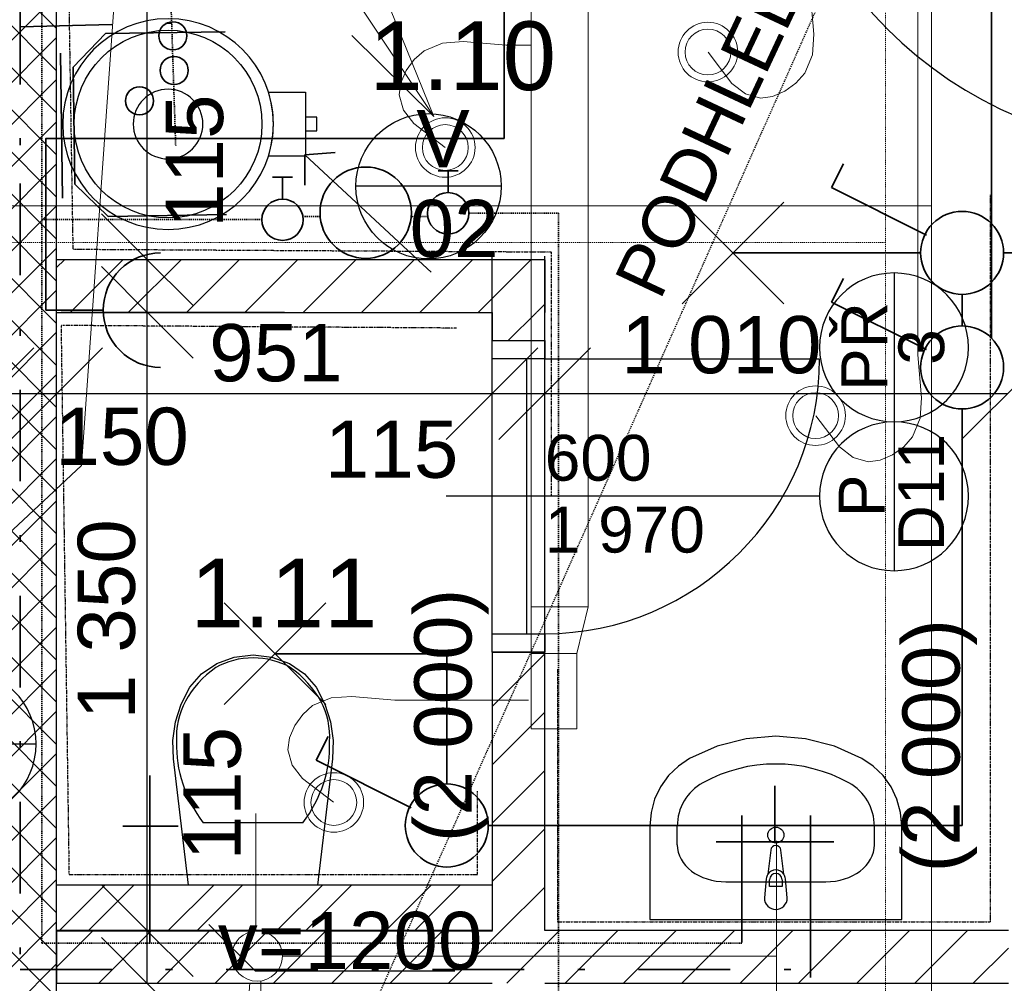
# Model space of a CAD drawing. Header units: millimetres. Extents: x -28761 to 4793, y -4271 to 20239.
# Tile 191 of 256: x -8501 to -6352, y 10381 to 12485. Entities that reach past the tile are written whole.
import ezdxf

# ---------------------------------------------------------------- set-up
doc = ezdxf.new("R2010")
doc.units = ezdxf.units.MM
doc.header["$MEASUREMENT"] = 0
for name, pattern in [('Wipeout_Contour', [1000, 0, -1000]), ('Čerchovaná kopírovat', [450, 200, -117.5, 15, -117.5]), ('Čerchovaná S', [3.5, 1.5, -0.85, 0.3, -0.85]), ('Čárkovaná M', [4.5, 2.5, -2])]:
    doc.linetypes.add(name, pattern=pattern)
for name, color, linetype in [('5._POHLED ZÁPADNÍ_1_Anotace - S', 7, 'Continuous'), ('5._POHLED ZÁPADNÍ_1_Anotace - SP', 7, 'Continuous'), ('5._POHLED ZÁPADNÍ_1_Konstrukce - nenosné', 7, 'Continuous'), ('5._POHLED ZÁPADNÍ_1_Kóty - SP', 7, 'Continuous'), ('5._POHLED ZÁPADNÍ_1_Nové_Anotace - S', 7, 'Continuous'), ('5._POHLED ZÁPADNÍ_1_Nové_Interiér - nábytek', 7, 'Continuous'), ('5._POHLED ZÁPADNÍ_1_Nové_Konstrukce - nosné', 7, 'Continuous'), ('5._POHLED ZÁPADNÍ_1_Nové_Kresby a obrázky', 7, 'Continuous'), ('5._POHLED ZÁPADNÍ_1_Nové_Kóty - SP', 7, 'Continuous'), ('5._POHLED ZÁPADNÍ_1_Nové_Otvory – Dveře', 7, 'Continuous'), ('5._POHLED ZÁPADNÍ_1_Nové_Otvory – Značky dveří', 7, 'Continuous'), ('5._POHLED ZÁPADNÍ_1_Nové_Popis', 7, 'Continuous'), ('5._POHLED ZÁPADNÍ_1_Nové_Výplně – Řezové', 7, 'Continuous'), ('5._POHLED ZÁPADNÍ_1_Otvory – Značky dveří', 7, 'Continuous'), ('5._POHLED ZÁPADNÍ_1_TZB - elektroinstalace', 7, 'Continuous'), ('5._POHLED ZÁPADNÍ_1_TZB - kanalizace', 7, 'Continuous'), ('5._POHLED ZÁPADNÍ_1_TZB - voda', 7, 'Continuous'), ('5._POHLED ZÁPADNÍ_1_TZB - VZT', 7, 'Continuous'), ('5._POHLED ZÁPADNÍ_1_TZB - ZTI', 7, 'Continuous'), ('5._POHLED ZÁPADNÍ_1_Zóny', 7, 'Continuous')]:
    doc.layers.add(name, color=color, linetype=linetype)
doc.styles.add('GENEROVANÝ_STYL_1', font='txt')
doc.styles.add('GENEROVANÝ_STYL_2', font='txt')
doc.linetypes.add('TRACKS', pattern='A,0,[2,D.1.1.19 Koordinační půdorys řemesel 1NP1.Shx,S=0.003968,R=0,X=0,Y=0],-0.3,0', length=0.3)
pattern_1 = [(45, (0, 0), (-63.6396, 63.6396), [])]

# ---------------------------------------------------------------- blocks, each defined once
blk = doc.blocks.new('*X40', base_point=(-30186.7, -6515.3))
at = {"layer": '5._POHLED ZÁPADNÍ_1_Nové_Výplně – Řezové', "color": 21, "linetype": 'Continuous', "lineweight": 20, "true_color": 0xffaaaa}
for p, q in [((-8415.3, 10495.8), (-8315.3, 10595.8)), ((-8312.5, 10535.4), (-8252.1, 10595.8)), ((-8177.8, 10495.8), (-8077.8, 10595.8)), ((-8075, 10535.4), (-8014.6, 10595.8)), ((-7940.3, 10495.8), (-7840.3, 10595.8)), ((-7837.5, 10535.4), (-7777.1, 10595.8)), ((-7702.8, 10495.8), (-7602.8, 10595.8)), ((-7600, 10535.4), (-7539.6, 10595.8)), ((-8352.1, 10495.8), (-8312.5, 10535.4)), ((-8114.6, 10495.8), (-8075, 10535.4)), ((-7877.1, 10495.8), (-7837.5, 10535.4)), ((-7639.6, 10495.8), (-7600, 10535.4))]:
    blk.add_line(p, q, dxfattribs=at)

msp = doc.modelspace()

# ---------------------------------------------------------------- linework, layer by layer
at = {"layer": '5._POHLED ZÁPADNÍ_1_Nové_Interiér - nábytek', "color": 1, "linetype": 'Continuous', "lineweight": 25}
for p, q in [((-7991.8, 10731.7), (-8100.8, 10731.7)), ((-7882.9, 10731.7), (-7991.8, 10731.7)), ((-7065.8, 10683.6), (-7065.8, 10724.3)), ((-6635.4, 10683.6), (-6635.4, 10724.3)), ((-6959.5, 10602.7), (-6741.7, 10602.7)), ((-6864.2, 10592.6), (-6864.2, 10607.5)), ((-6837, 10607.5), (-6837, 10592.6)), ((-6837, 10592.6), (-6864.2, 10592.6))]:
    msp.add_line(p, q, dxfattribs=at)
at = {"layer": '5._POHLED ZÁPADNÍ_1_Nové_Interiér - nábytek', "color": 1, "linetype": 'Continuous', "lineweight": 25, "flags": 128}
for points in [[(-8161.3, 10952), (-8148.9, 10991), (-8129.8, 11027.9), (-8104.2, 11057.1), (-8071.2, 11079.5), (-8032.9, 11093.6), (-7991.8, 11098.5), (-7950.8, 11093.6), (-7912.5, 11079.5), (-7879.4, 11057.1), (-7853.8, 11027.9), (-7834.8, 10991), (-7822.4, 10952), (-7816.9, 10911.6), (-7818.5, 10871), (-7850.9, 10595.8), (-8132.8, 10595.8), (-8165.2, 10871), (-8166.8, 10911.6)], [(-6575.6, 10520.6), (-6575.6, 10724.3), (-6578.3, 10754.3), (-6586.1, 10783.3), (-6599, 10810.4), (-6616.4, 10834.8), (-6637.8, 10855.6), (-6662.5, 10872.3), (-6722.3, 10898.9), (-6785.6, 10915.2), (-6850.6, 10920.6), (-6915.7, 10915.2), (-6978.9, 10898.9), (-7038.7, 10872.3), (-7063.4, 10855.6), (-7084.8, 10834.8), (-7102.2, 10810.4), (-7115.1, 10783.3), (-7123, 10754.3), (-7125.6, 10724.3), (-7125.6, 10520.6)]]:
    msp.add_lwpolyline(points, close=True, dxfattribs=at)
msp.add_lwpolyline([(-6825.6, 10567.7), (-6829.6, 10609.7, 0.12102), (-6832.9, 10619.2), (-6839.5, 10672.1, 0.882566), (-6861.7, 10672.1), (-6868.3, 10619.2, 0.12102), (-6871.6, 10609.7), (-6875.6, 10567.7, 1)], format="xyb", close=True, dxfattribs=at)
at = {"layer": '5._POHLED ZÁPADNÍ_1_Nové_Interiér - nábytek', "color": 1, "linetype": 'Continuous', "lineweight": 25}
msp.add_circle((-6850.6, 10704.8), 17.5, dxfattribs=at)
for centre, radius, start, end in [((-6850.6, 10607.8), 21.1, 32.771, 147.229), ((-6850.6, 10607.5), 13.6, 0, 180)]:
    msp.add_arc(centre, radius, start, end, dxfattribs=at)
for centre, major_axis, ratio, start_param, end_param in [((-7991, 10982.9), (138.5, 0), 0.786027, 1.576657, 2.203301), ((-7992.7, 10982.9), (138.5, 0), 0.786027, 0.938292, 1.564935), ((-7902.4, 10919.7), (256.9, 0), 0.786027, 2.296735, 3.197324), ((-8081.3, 10919.7), (256.9, 0), 0.786027, 6.227458, 7.128046), ((-7733.7, 10900.5), (425.3, 0), 0.786027, 3.117977, 3.670997), ((-8249.9, 10900.5), (425.3, 0), 0.786027, 5.753783, 6.306803), ((-6850.6, 10520.6), (0, 339.4), 0.986413, 5.78621, 6.78016), ((-6959.6, 10724.3), (0, 107.7), 0.986413, 0.496975, 1.570796), ((-6741.7, 10724.3), (0, 107.7), 0.986413, 4.712389, 5.78621), ((-6959.4, 10683.6), (106.4, 0), 0.759899, 3.141593, 4.712389), ((-6741.8, 10683.6), (106.4, 0), 0.759899, 4.712389, 6.283185)]:
    msp.add_ellipse(centre, major_axis=major_axis, ratio=ratio, start_param=start_param, end_param=end_param, dxfattribs=at)
at = {"layer": '5._POHLED ZÁPADNÍ_1_Nové_Konstrukce - nosné', "color": 1, "linetype": 'Continuous', "lineweight": 25, "flags": 128}
for points in [[(-8407.4, 12257, 1), (-7947.4, 12257, 1)], [(-8177.4, 12333, 1), (-8177.4, 12181, 1)], [(-7958.3, 12187, 0.155871), (-7958.3, 12327), (-7877.4, 12327), (-7877.4, 12187)]]:
    msp.add_lwpolyline(points, format="xyb", close=True, dxfattribs=at)
msp.add_lwpolyline([(-7877.4, 12272), (-7877.4, 12242), (-7852.4, 12242), (-7852.4, 12272)], close=True, dxfattribs=at)
at = {"layer": '5._POHLED ZÁPADNÍ_1_Nové_Konstrukce - nosné', "color": 1, "linetype": 'Continuous', "lineweight": 25}
msp.add_circle((-8177.4, 12257), 205, dxfattribs=at)
at = {"layer": '5._POHLED ZÁPADNÍ_1_Nové_Kresby a obrázky', "color": 1, "linetype": 'Čerchovaná S', "lineweight": 25, "flags": 128}
for points in [[(-6382, 10515.8), (-6382, 12103.6)], [(-7327.5, 11067), (-7327.5, 10515.8), (-6382, 10515.8)]]:
    msp.add_lwpolyline(points, dxfattribs=at)
at = {"layer": '5._POHLED ZÁPADNÍ_1_Nové_Kóty - SP', "color": 1, "linetype": 'Continuous', "lineweight": 25}
for p, q in [((-7370, 11768.7), (-7570, 11568.7)), ((-7255, 11768.7), (-7455, 11568.7)), ((-6444.9, 11568.7), (-6244.8, 11768.7)), ((-7470, 11668.7), (-7355, 11668.7)), ((-7355, 11668.7), (-6344.9, 11668.7))]:
    msp.add_line(p, q, dxfattribs=at)
at = {"layer": '5._POHLED ZÁPADNÍ_1_Nové_Otvory – Dveře', "color": 1, "linetype": 'Continuous', "lineweight": 25}
for p, q in [((-7355, 11744.5), (-7470, 11744.5)), ((-7355, 11744.5), (-7395, 11744.5)), ((-7395, 11744.5), (-7395, 11144.5)), ((-7355, 11744.5), (-6755, 11744.5)), ((-7355, 11144.5), (-7355, 11744.5)), ((-7470, 11144.5), (-7355, 11144.5)), ((-7395, 11144.5), (-7355, 11144.5))]:
    msp.add_line(p, q, dxfattribs=at)
for centre, radius, start, end in [((-5971.1, 13101.5), 900, 180.0712, 270.0712), ((-7355, 11744.5), 600, 270, 0)]:
    msp.add_arc(centre, radius, start, end, dxfattribs=at)
at = {"layer": '5._POHLED ZÁPADNÍ_1_Nové_Otvory – Značky dveří', "color": 1, "linetype": 'Continuous', "lineweight": 25}
for p, q in [((-6592.5, 11932), (-6592.5, 11607)), ((-6592.5, 11607), (-6592.5, 11282)), ((-6755, 11444.5), (-7570, 11444.5))]:
    msp.add_line(p, q, dxfattribs=at)
at = {"layer": '5._POHLED ZÁPADNÍ_1_Nové_Otvory – Značky dveří', "color": 1, "linetype": 'Continuous', "lineweight": 25, "flags": 128}
for points in [[(-6592.5, 11607, 1), (-6592.5, 11932, 1)], [(-6592.5, 11282, 1), (-6592.5, 11607, 1)]]:
    msp.add_lwpolyline(points, format="xyb", close=True, dxfattribs=at)
at = {"layer": '5._POHLED ZÁPADNÍ_1_Nové_Popis', "color": 1, "linetype": 'Continuous', "lineweight": 25}
msp.add_line((-7450, 12121.2), (-7767.1, 12121.2), dxfattribs=at)
at = {"layer": '5._POHLED ZÁPADNÍ_1_TZB - elektroinstalace', "color": 92, "linetype": 'Continuous', "lineweight": 35, "true_color": 0x00d700}
msp.add_line((-6379.8, 11789.9), (-6379.8, 13083.6), dxfattribs=at)
at = {"layer": '5._POHLED ZÁPADNÍ_1_TZB - elektroinstalace', "color": 92, "linetype": 'Continuous', "lineweight": 35, "true_color": 0x00d700, "flags": 128}
for points in [[(-6728.8, 12118.2), (-6702.9, 12170)], [(-6728.8, 12118.2), (-6521.6, 12014.6)], [(-6832.9, 11864.7), (-7055, 12086.8)], [(-7055, 11864.7), (-6832.9, 12086.8)], [(-6534.6, 11975.8), (-6943.9, 11975.8)], [(-6353.3, 11975.8), (-5818.9, 11975.8), (-5818.9, 11163.3), (-4193.9, 11163.3), (-4193.9, 11260.1)], [(-6728.8, 11868.2), (-6702.9, 11920)], [(-6728.8, 11868.2), (-6521.6, 11764.6)], [(-6443.9, 11816.4), (-6443.9, 11885.1)], [(-7832.9, 10989.7), (-8055, 11211.8)], [(-8055, 10989.7), (-7832.9, 11211.8)], [(-7568.9, 10816.4), (-7568.9, 11100.8), (-7943.9, 11100.8)], [(-7853.8, 10868.2), (-7827.9, 10920)], [(-7853.8, 10868.2), (-7646.6, 10764.6)]]:
    msp.add_lwpolyline(points, dxfattribs=at)
for points in [[(-6443.9, 12066.4, 0.414214), (-6534.6, 11975.8)], [(-6353.3, 11975.8, 0.414214), (-6443.9, 12066.4)], [(-6534.6, 11975.8, 0.414214), (-6443.9, 11885.1)], [(-6443.9, 11885.1, 0.414214), (-6353.3, 11975.8)], [(-6443.9, 11816.4, 0.414214), (-6534.6, 11725.8)], [(-6353.3, 11725.8, 0.414214), (-6443.9, 11816.4)], [(-6534.6, 11725.8, 0.414214), (-6443.9, 11635.1)], [(-6443.9, 11635.1, 0.414214), (-6353.3, 11725.8)], [(-7568.9, 10816.4, 0.414214), (-7659.6, 10725.8)], [(-7659.6, 10725.8, 0.414214), (-7568.9, 10635.1)]]:
    msp.add_lwpolyline(points, format="xyb", dxfattribs=at)
at = {"layer": '5._POHLED ZÁPADNÍ_1_TZB - kanalizace', "color": 30, "linetype": 'Continuous', "lineweight": 20, "true_color": 0xff6600}
for p, q in [((-8229.3, 13220.8), (-7597, 12273.3)), ((-7597, 12273.3), (-7692, 12506.8)), ((-7597, 12273.3), (-7776.2, 12450.6))]:
    msp.add_line(p, q, dxfattribs=at)
at = {"layer": '5._POHLED ZÁPADNÍ_1_TZB - voda', "color": 142, "linetype": 'Čárkovaná M', "lineweight": 35, "true_color": 0x0080c0}
for p, q in [((-8173.5, 12597.1), (-8160.7, 12209.7)), ((-7519.7, 12062.2), (-7325.3, 12062.2)), ((-7845.4, 12055.6), (-7883, 12055.6)), ((-7610.6, 12055.6), (-7646.5, 12055.6))]:
    msp.add_line(p, q, dxfattribs=at)
at = {"layer": '5._POHLED ZÁPADNÍ_1_TZB - voda', "color": 142, "linetype": 'Continuous', "lineweight": 35, "true_color": 0x0080c0}
for p, q in [((-8313.6, 12454.8), (-8384.8, 12381.4)), ((-8313.6, 12454.8), (-8052.6, 12458.7)), ((-8380.9, 12126.1), (-8384.8, 12381.4)), ((-7878.9, 12190), (-7812.6, 12195)), ((-7878.9, 12190), (-7878.9, 12123.5)), ((-7566, 12154.8), (-7587.9, 12154.8)), ((-7566, 12154.8), (-7544, 12154.8)), ((-7566, 12107.3), (-7566, 12154.8)), ((-8308, 12055.4), (-8380.9, 12126.1)), ((-7927.5, 12140.8), (-7949.5, 12140.8)), ((-7927.5, 12140.8), (-7905.6, 12140.8)), ((-7927.5, 12093.3), (-7927.5, 12140.8)), ((-8050, 12059.4), (-8308, 12055.4)), ((-6852.4, 10690.1), (-6852.4, 10812.6)), ((-8276, 10724.6), (-8155, 10724.6)), ((-6724.2, 10690.1), (-6980.6, 10690.1))]:
    msp.add_line(p, q, dxfattribs=at)
for centre, radius in [((-8166.8, 12449.7), 30.6), ((-8164.1, 12374.1), 30.6), ((-8239.7, 12307.7), 30.6), ((-7566, 12062.2), 45.1), ((-7927.5, 12048.2), 45.1)]:
    msp.add_circle(centre, radius, dxfattribs=at)
at = {"layer": '5._POHLED ZÁPADNÍ_1_TZB - VZT', "color": 124, "linetype": 'Continuous', "lineweight": 20}
for p, q in [((-7260, 11203.7), (-7260, 13061.6)), ((-6540.6, 11808.2), (-6540.6, 13061.6)), ((-7385, 11203.2), (-7260, 11203.2)), ((-7285, 11101.4), (-7260, 11203.2)), ((-7260, 11203.2), (-7260, 11203.7)), ((-7285, 11101.4), (-7285, 10936.8))]:
    msp.add_line(p, q, dxfattribs=at)
at = {"layer": '5._POHLED ZÁPADNÍ_1_TZB - VZT', "color": 124, "linetype": 'TRACKS', "lineweight": 20, "flags": 128}
for points in [[(-6998.6, 12413.7), (-6946.4, 12345.8), (-6917.1, 12323), (-6884.2, 12313.7), (-6857.6, 12317.3), (-6830.8, 12328.7), (-6806.6, 12346.2), (-6787.4, 12367.9), (-6770.8, 12408.4), (-6767.6, 12453.3), (-6775.7, 12547), (-6775.7, 12601.9)], [(-7572.7, 12206.1), (-7640.6, 12258.3), (-7663.4, 12287.5), (-7672.7, 12320.5), (-7669.1, 12347.1), (-7657.7, 12373.8), (-7640.2, 12398), (-7618.5, 12417.2), (-7578, 12433.9), (-7533.1, 12437.1), (-7439.4, 12429), (-7384.5, 12429)], [(-6763.5, 11620), (-6711.3, 11552.1), (-6682.1, 11529.3), (-6649.1, 11520), (-6622.5, 11523.6), (-6595.8, 11535), (-6571.5, 11552.4), (-6552.4, 11574.1), (-6535.7, 11614.7), (-6532.5, 11659.6), (-6540.6, 11753.3), (-6540.6, 11808.2)], [(-7815.9, 10776.4), (-7883.8, 10828.6), (-7906.6, 10857.8), (-7915.9, 10890.8), (-7912.3, 10917.4), (-7900.9, 10944.1), (-7883.4, 10968.3), (-7861.7, 10987.5), (-7821.2, 11004.2), (-7776.3, 11007.4), (-7682.6, 10999.2), (-7627.7, 10999.2)]]:
    msp.add_lwpolyline(points, dxfattribs=at)
at = {"layer": '5._POHLED ZÁPADNÍ_1_TZB - VZT', "color": 124, "linetype": 'Continuous', "lineweight": 20}
for centre, radius in [((-6998.8, 12414.2), 65), ((-6998.8, 12414.2), 50), ((-7572.2, 12205.8), 65), ((-7572.2, 12205.8), 50), ((-6763.8, 11620.5), 65), ((-6763.8, 11620.5), 50), ((-7815.4, 10776.1), 65), ((-7815.4, 10776.1), 50)]:
    msp.add_circle(centre, radius, dxfattribs=at)

# ---------------------------------------------------------------- texts
at = {"layer": '5._POHLED ZÁPADNÍ_1_Anotace - SP', "color": 1, "linetype": 'Continuous', "lineweight": 25, "style": 'GENEROVANÝ_STYL_1'}
for s, insert, char_height, attachment_point, rotation in [('\\A1;{\\pql;\\fArial|b0|i0|c238|p38;PODHLED+2\\fArial|b0|i0|c238|p38;5\\fArial|b0|i0|c238|p38;00}', (-7153.9, 11893.3), 112.5, 4, 64.9126), ('\\A1;{\\pqc;\\fArial|b0|i0|c238|p38;(\\fArial|b0|i0|c238|p38;2 0\\fArial|b0|i0|c238|p38;00)}', (-6492.8, 10899.9), 125, 5, 90)]:
    msp.add_mtext(s, dxfattribs=dict(at, insert=insert, char_height=char_height, attachment_point=attachment_point, rotation=rotation))
at = {"layer": '5._POHLED ZÁPADNÍ_1_Kóty - SP', "color": 1, "linetype": 'Continuous', "lineweight": 25, "char_height": 125, "attachment_point": 7, "rotation": 90, "style": 'GENEROVANÝ_STYL_2'}
for s, insert, width in [('\\A1;{\\pql;\\fArial|b0|i0|c0|p38;115}', (-8055.5, 12030.3), 272.001), ('\\A1;{\\pql;\\fArial|b0|i0|c0|p38;1\xa0350}', (-8247.9, 10957.4), 427.429), ('\\A1;{\\pql;\\fArial|b0|i0|c0|p38;115}', (-8016.9, 10649.7), 272.001)]:
    msp.add_mtext(s, dxfattribs=dict(at, insert=insert, width=width))
at = {"layer": '5._POHLED ZÁPADNÍ_1_Kóty - SP', "color": 1, "linetype": 'Continuous', "lineweight": 25, "char_height": 125, "attachment_point": 7, "style": 'GENEROVANÝ_STYL_2'}
for s, insert, width in [('\\A1;{\\pql;\\fArial|b0|i0|c0|p38;1\xa0010}', (-7187.9, 11711.2), 427.429), ('\\A1;{\\pql;\\fArial|b0|i0|c0|p38;951}', (-8087.6, 11693.7), 284.572), ('\\A1;{\\pql;\\fArial|b0|i0|c0|p38;150}', (-8423.4, 11511.2), 284.572), ('\\A1;{\\pql;\\fArial|b0|i0|c0|p38;115}', (-7835, 11483), 272.001)]:
    msp.add_mtext(s, dxfattribs=dict(at, insert=insert, width=width))
at = {"layer": '5._POHLED ZÁPADNÍ_1_Otvory – Značky dveří', "color": 1, "linetype": 'Continuous', "lineweight": 25, "char_height": 100, "attachment_point": 4, "rotation": 90, "style": 'GENEROVANÝ_STYL_1'}
for s, insert in [('\\A1;{\\pql;\\pt0;\\fArial|b0|i0|c238|p38;PŘ}', (-6657.5, 11674.4)), ('\\A1;{\\pql;\\pt0;\\fArial|b0|i0|c238|p38;3}', (-6532.3, 11731.5)), ('\\A1;{\\pql;\\pt0;\\fArial|b0|i0|c238|p38;D11}', (-6533.2, 11324.3)), ('\\A1;{\\pql;\\pt0;\\fArial|b0|i0|c238|p38;P}', (-6663.2, 11398.8))]:
    msp.add_mtext(s, dxfattribs=dict(at, insert=insert))
at = {"layer": '5._POHLED ZÁPADNÍ_1_Otvory – Značky dveří', "color": 1, "linetype": 'Continuous', "lineweight": 25, "char_height": 100, "style": 'GENEROVANÝ_STYL_1'}
for s, insert, attachment_point in [('\\A1;{\\pql;\\pt0;\\fArial|b0|i0|c238|p38;600}', (-7355, 11477.1), 7), ('\\A1;{\\pql;\\pt0;\\fArial|b0|i0|c238|p38;1\xa0970}', (-7355, 11421.6), 1)]:
    msp.add_mtext(s, dxfattribs=dict(at, insert=insert, attachment_point=attachment_point))
at = {"layer": '5._POHLED ZÁPADNÍ_1_Zóny', "color": 1, "linetype": 'Continuous', "lineweight": 25, "char_height": 150, "attachment_point": 2, "style": 'GENEROVANÝ_STYL_1'}
for s, insert in [('\\A1;{\\pqc;\\pt0;\\fArial|b0|i0|c238|p38;1.10}', (-7534.3, 12481.1)), ('\\A1;{\\pqc;\\pt0;\\fArial|b0|i0|c238|p38;1.11}', (-7924.5, 11308.2))]:
    msp.add_mtext(s, dxfattribs=dict(at, insert=insert))

# ---------------------------------------------------------------- wipeouts: each hides what was drawn before it
at = {"color": 254, "linetype": 'Wipeout_Contour', "lineweight": 0, "ltscale": 41989.310497}
msp.add_wipeout([(-7470, 11846), (-7355, 11846), (-7355, 11961)], dxfattribs=at).dxf.layer = '5._POHLED ZÁPADNÍ_1_Nové_Výplně – Řezové'
at = {"color": 254, "linetype": 'Wipeout_Contour', "lineweight": 0, "ltscale": 52402.332446}
msp.add_wipeout([(-7470, 10496.3), (-7355, 10496.3), (-7355, 11104.5), (-7470, 11104.5)], dxfattribs=at).dxf.layer = '5._POHLED ZÁPADNÍ_1_Nové_Výplně – Řezové'

# ---------------------------------------------------------------- next in the draw order: hatches: boundary and pattern name
at = {"layer": '5._POHLED ZÁPADNÍ_1_Nové_Výplně – Řezové', "linetype": 'Continuous', "lineweight": 20, "true_color": 0xffaaaa}
h = msp.add_hatch(dxfattribs=at)
h.set_pattern_fill('Zdivo___lehčené_tvárnice_7A', color=21, style=0, pattern_type=2)
h.set_pattern_definition(pattern_1)
h.paths.add_polyline_path([(-7470, 11846), (-7355, 11846), (-7355, 11961)])
h = msp.add_hatch(dxfattribs=at)
h.set_pattern_fill('Zdivo___lehčené_tvárnice_7A', color=21, style=0, pattern_type=2)
h.set_pattern_definition(pattern_1)
h.paths.add_polyline_path([(-7470, 10496.3), (-7355, 10496.3), (-7355, 11104.5), (-7470, 11104.5)])

# ---------------------------------------------------------------- next in the draw order: linework, layer by layer
at = {"layer": '5._POHLED ZÁPADNÍ_1_Nové_Konstrukce - nosné', "color": 1, "linetype": 'Continuous', "lineweight": 25}
msp.add_line((-7470, 11104.5), (-7355, 11104.5), dxfattribs=at)
at = {"layer": '5._POHLED ZÁPADNÍ_1_Nové_Konstrukce - nosné', "color": 1, "linetype": 'Continuous', "lineweight": 25, "flags": 128}
for points in [[(-7470, 11104.5), (-7470, 10496.3)], [(-7355, 10496.3), (-7355, 11104.5)]]:
    msp.add_lwpolyline(points, dxfattribs=at)
at = {"layer": '5._POHLED ZÁPADNÍ_1_Nové_Otvory – Dveře', "color": 1, "linetype": 'Continuous', "lineweight": 25}
for p, q in [((-7470, 11104.5), (-7470, 11144.5)), ((-7355, 11144.5), (-7355, 11104.5)), ((-7355, 11104.5), (-7470, 11104.5)), ((-7470, 11104.5), (-7355, 11104.5)), ((-7470, 11104.5), (-7355, 11104.5))]:
    msp.add_line(p, q, dxfattribs=at)
at = {"layer": '5._POHLED ZÁPADNÍ_1_TZB - elektroinstalace', "color": 92, "linetype": 'Continuous', "lineweight": 35, "true_color": 0x00d700, "flags": 128}
msp.add_lwpolyline([(-7478.3, 10725.8), (-6443.9, 10725.8), (-6443.9, 11635.1)], dxfattribs=at)
for points in [[(-7478.3, 10725.8, 0.414214), (-7568.9, 10816.4)], [(-7568.9, 10635.1, 0.414214), (-7478.3, 10725.8)]]:
    msp.add_lwpolyline(points, format="xyb", dxfattribs=at)
at = {"layer": '5._POHLED ZÁPADNÍ_1_TZB - VZT', "color": 124, "linetype": 'Continuous', "lineweight": 20}
for p, q in [((-7385, 11101.4), (-7285, 11101.4)), ((-7627.7, 10999.2), (-7390.2, 10999.2)), ((-7285, 10936.8), (-7385, 10936.8))]:
    msp.add_line(p, q, dxfattribs=at)

# ---------------------------------------------------------------- next in the draw order: texts
at = {"layer": '5._POHLED ZÁPADNÍ_1_Anotace - SP', "color": 1, "linetype": 'Continuous', "lineweight": 25, "insert": (-7558.5, 10966), "char_height": 125, "attachment_point": 5, "rotation": 90, "style": 'GENEROVANÝ_STYL_1'}
msp.add_mtext('\\A1;{\\pqc;\\fArial|b0|i0|c238|p38;(\\fArial|b0|i0|c238|p38;2 0\\fArial|b0|i0|c238|p38;00)}', dxfattribs=at)

# ---------------------------------------------------------------- next in the draw order: wipeouts: each hides what was drawn before it
at = {"color": 254, "linetype": 'Wipeout_Contour', "lineweight": 0, "ltscale": 57268.236407}
msp.add_wipeout([(-7470, 11961), (-8420.7, 11961), (-8420.7, 11846), (-7470, 11846)], dxfattribs=at).dxf.layer = '5._POHLED ZÁPADNÍ_1_Nové_Výplně – Řezové'
at = {"color": 254, "linetype": 'Wipeout_Contour', "lineweight": 0, "ltscale": 51252.938905}
msp.add_wipeout([(-8420.7, 10381.3), (-6342.5, 10381.3), (-6342.5, 10496.3), (-8420.7, 10496.3)], dxfattribs=at).dxf.layer = '5._POHLED ZÁPADNÍ_1_Nové_Výplně – Řezové'

# ---------------------------------------------------------------- next in the draw order: hatches: boundary and pattern name
at = {"layer": '5._POHLED ZÁPADNÍ_1_Nové_Výplně – Řezové', "linetype": 'Continuous', "lineweight": 20, "true_color": 0xffaaaa}
h = msp.add_hatch(dxfattribs=at)
h.set_pattern_fill('Zdivo___lehčené_tvárnice_7A', color=21, style=0, pattern_type=2)
h.set_pattern_definition(pattern_1)
h.paths.add_polyline_path([(-7470, 11961), (-8420.7, 11961), (-8420.7, 11846), (-7470, 11846)])
h = msp.add_hatch(dxfattribs=at)
h.set_pattern_fill('Zdivo___lehčené_tvárnice_7A', color=21, style=0, pattern_type=2)
h.set_pattern_definition(pattern_1)
h.paths.add_polyline_path([(-8420.7, 10381.3), (-6342.5, 10381.3), (-6342.5, 10496.3), (-8420.7, 10496.3)])

# ---------------------------------------------------------------- next in the draw order: linework, layer by layer
at = {"layer": '5._POHLED ZÁPADNÍ_1_Nové_Konstrukce - nosné', "color": 1, "linetype": 'Continuous', "lineweight": 25, "flags": 128}
for points in [[(-8420.7, 11846), (-8420.7, 11961)], [(-7470, 10496.3), (-8420.7, 10496.3)], [(-8420.7, 10496.3), (-8420.7, 10381.3)], [(-6342.5, 10496.3), (-7355, 10496.3)], [(-8420.7, 10381.3), (-7470, 10381.3)], [(-7355, 10381.3), (-6342.5, 10381.3)]]:
    msp.add_lwpolyline(points, dxfattribs=at)
at = {"layer": '5._POHLED ZÁPADNÍ_1_Nové_Kresby a obrázky', "color": 1, "linetype": 'Continuous', "lineweight": 25}
for p, q in [((-7986.2, 10407.9), (-8088.3, 10510)), ((-7551.2, 10407.9), (-7986.2, 10407.9))]:
    msp.add_line(p, q, dxfattribs=at)
at = {"layer": '5._POHLED ZÁPADNÍ_1_Nové_Kóty - SP', "color": 1, "linetype": 'Continuous', "lineweight": 25}
for p, q in [((-8222.9, 11961), (-8222.9, 13416.1)), ((-8322.9, 12061), (-8122.9, 11861)), ((-8222.9, 11846), (-8222.9, 11961)), ((-8322.9, 11946), (-8122.9, 11746)), ((-8222.9, 10496.3), (-8222.9, 11846)), ((-8322.9, 10596.3), (-8122.9, 10396.3)), ((-8222.9, 10381.3), (-8222.9, 10496.3)), ((-8322.9, 10481.3), (-8122.9, 10281.3))]:
    msp.add_line(p, q, dxfattribs=at)
at = {"layer": '5._POHLED ZÁPADNÍ_1_TZB - elektroinstalace', "color": 92, "linetype": 'Continuous', "lineweight": 35, "true_color": 0x00d700, "flags": 128}
for points in [[(-8318.9, 11850.8, -0.414214), (-8193.9, 11975.8)], [(-8318.9, 11850.8, -0.414214), (-8193.9, 11975.8)], [(-8193.9, 11725.8, -0.414214), (-8318.9, 11850.8)], [(-8193.9, 11725.8, -0.414214), (-8318.9, 11850.8)]]:
    msp.add_lwpolyline(points, format="xyb", dxfattribs=at)
at = {"layer": '5._POHLED ZÁPADNÍ_1_TZB - kanalizace', "color": 30, "linetype": 'Continuous', "lineweight": 20, "true_color": 0xff6600}
for p, q in [((-8245.5, 13220.3), (-8366.2, 11511.4)), ((-7985.4, 10498.8), (-7985.4, 10752.3)), ((-6849.1, 10692.3), (-6849.1, 10156)), ((-7927.9, 10440.7), (-6849.1, 10440.7)), ((-7998.8, 10382), (-8086.9, 9134.2)), ((-7975.2, 10385.7), (-7975.2, 10077.3))]:
    msp.add_line(p, q, dxfattribs=at)
msp.add_circle((-7982.9, 10440.7), 55, dxfattribs=at)
at = {"layer": '5._POHLED ZÁPADNÍ_1_TZB - voda', "color": 142, "linetype": 'Continuous', "lineweight": 35, "true_color": 0x0080c0}
for p, q in [((-7603, 11933.9), (-7878.9, 12190)), ((-8217.2, 10469.2), (-8217.2, 10835.1)), ((-6925, 10747.5), (-6925, 10470.2)), ((-6775, 10747.5), (-6775, 10394.2))]:
    msp.add_line(p, q, dxfattribs=at)
at = {"layer": '5._POHLED ZÁPADNÍ_1_TZB - voda', "color": 142, "linetype": 'Čárkovaná M', "lineweight": 35, "true_color": 0x0080c0}
msp.add_line((-7325.3, 12062.2), (-7325.3, 8877.8), dxfattribs=at)
at = {"layer": '5._POHLED ZÁPADNÍ_1_TZB - voda', "color": 142, "linetype": 'Continuous', "lineweight": 35, "true_color": 0x0080c0}
msp.add_circle((-7745.9, 12063.6), 99.7, dxfattribs=at)
at = {"layer": '5._POHLED ZÁPADNÍ_1_TZB - ZTI', "color": 6, "linetype": 'Continuous', "lineweight": 20}
msp.add_line((-6511, 13401.8), (-6511, 3754.1), dxfattribs=at)
at = {"layer": '5._POHLED ZÁPADNÍ_1_TZB - ZTI', "color": 6, "linetype": 'Čárkovaná M', "lineweight": 20}
msp.add_line((-6611, 13309.1), (-6611, 3851), dxfattribs=at)

# ---------------------------------------------------------------- next in the draw order: texts
at = {"layer": '5._POHLED ZÁPADNÍ_1_Anotace - SP', "color": 1, "linetype": 'Continuous', "lineweight": 25, "insert": (-7779.9, 10473.8), "char_height": 125, "attachment_point": 5, "style": 'GENEROVANÝ_STYL_1'}
msp.add_mtext('\\A1;{\\pqc;\\fArial|b0|i0|c238|p38;v=1200}', dxfattribs=at)

# ---------------------------------------------------------------- next in the draw order: wipeouts: each hides what was drawn before it
at = {"color": 254, "linetype": 'Wipeout_Contour', "lineweight": 0, "ltscale": 42148.039977}
msp.add_wipeout([(-7470, 11961), (-7470, 11846), (-7355, 11961)], dxfattribs=at).dxf.layer = '5._POHLED ZÁPADNÍ_1_Nové_Výplně – Řezové'

# ---------------------------------------------------------------- next in the draw order: hatches: boundary and pattern name
at = {"layer": '5._POHLED ZÁPADNÍ_1_Nové_Výplně – Řezové', "linetype": 'Continuous', "lineweight": 20, "true_color": 0xffaaaa}
h = msp.add_hatch(dxfattribs=at)
h.set_pattern_fill('Zdivo___lehčené_tvárnice_7A', color=21, style=0, pattern_type=2)
h.set_pattern_definition(pattern_1)
h.paths.add_polyline_path([(-7470, 11961), (-7470, 11846), (-7355, 11961)])

# ---------------------------------------------------------------- next in the draw order: linework, layer by layer
at = {"layer": '5._POHLED ZÁPADNÍ_1_Nové_Konstrukce - nosné', "color": 1, "linetype": 'Continuous', "lineweight": 25, "flags": 128}
for points in [[(-7355, 11961), (-8420.7, 11961)], [(-7355, 11961), (-7355, 11846)], [(-8420.7, 11846), (-7470, 11846)]]:
    msp.add_lwpolyline(points, dxfattribs=at)
at = {"layer": '5._POHLED ZÁPADNÍ_1_Nové_Popis', "color": 1, "linetype": 'Continuous', "lineweight": 25}
msp.add_circle((-7608.6, 12121.2), 158.6, dxfattribs=at)

# ---------------------------------------------------------------- next in the draw order: texts
at = {"layer": '5._POHLED ZÁPADNÍ_1_Anotace - S', "color": 1, "linetype": 'Continuous', "lineweight": 25, "insert": (-7577.1, 12126.1), "char_height": 125, "attachment_point": 5, "line_spacing_factor": 0.940294, "style": 'GENEROVANÝ_STYL_1'}
msp.add_mtext('\\A1;{\\pqc;\\fArial|b0|i0|c238|p38;V\\P\\pqc;\\fArial|b0|i0|c238|p38; 0\\fArial|b0|i0|c238|p38;2}', dxfattribs=at)

# ---------------------------------------------------------------- next in the draw order: wipeouts: each hides what was drawn before it
at = {"color": 254, "linetype": 'Wipeout_Contour', "lineweight": 0, "ltscale": 56192.848023}
msp.add_wipeout([(-8570.7, 13416.1), (-8570.7, 8786.3), (-8420.7, 8770.7), (-8420.7, 13416.1)], dxfattribs=at).dxf.layer = '5._POHLED ZÁPADNÍ_1_Nové_Výplně – Řezové'
at = {"color": 254, "linetype": 'Wipeout_Contour', "lineweight": 0, "ltscale": 55792.05245}
msp.add_wipeout([(-7470, 11846), (-7470, 11784.5), (-7355, 11784.5), (-7355, 11846)], dxfattribs=at).dxf.layer = '5._POHLED ZÁPADNÍ_1_Nové_Výplně – Řezové'

# ---------------------------------------------------------------- next in the draw order: hatches: boundary and pattern name
at = {"layer": '5._POHLED ZÁPADNÍ_1_Nové_Výplně – Řezové', "linetype": 'Continuous', "lineweight": 20, "true_color": 0xffaaaa}
h = msp.add_hatch(dxfattribs=at)
h.set_pattern_fill('Zdivo___tvárnice_01_0001', color=21, style=0, pattern_type=2)
h.set_pattern_definition([(45, (0, 0), (-45.96194, 45.96194), []), (135, (0, 0), (45.96194, 45.96194), [])])
h.paths.add_polyline_path([(-8570.7, 13416.1), (-8570.7, 8786.3), (-8420.7, 8770.7), (-8420.7, 13416.1)])
h = msp.add_hatch(dxfattribs=at)
h.set_pattern_fill('Zdivo___lehčené_tvárnice_7A', color=21, style=0, pattern_type=2)
h.set_pattern_definition(pattern_1)
h.paths.add_polyline_path([(-7470, 11846), (-7470, 11784.5), (-7355, 11784.5), (-7355, 11846)])

# ---------------------------------------------------------------- next in the draw order: linework, layer by layer
at = {"layer": '5._POHLED ZÁPADNÍ_1_Nové_Anotace - S', "color": 1, "linetype": 'Čárkovaná M', "lineweight": 25}
msp.add_line((-8420.7, 8770.7), (-6343.5, 13449.9), dxfattribs=at)
at = {"layer": '5._POHLED ZÁPADNÍ_1_Nové_Konstrukce - nosné', "color": 1, "linetype": 'Continuous', "lineweight": 25}
msp.add_line((-7470, 11784.5), (-7355, 11784.5), dxfattribs=at)
at = {"layer": '5._POHLED ZÁPADNÍ_1_Nové_Konstrukce - nosné', "color": 1, "linetype": 'Continuous', "lineweight": 25, "flags": 128}
for points in [[(-8420.7, 8770.7), (-8420.7, 13416.1)], [(-7470, 11846), (-7470, 11784.5)], [(-7355, 11784.5), (-7355, 11846)], [(-7469, 10595.8), (-8420.7, 10595.8)], [(-8420.7, 10495.8), (-7469, 10495.8)]]:
    msp.add_lwpolyline(points, dxfattribs=at)
at = {"layer": '5._POHLED ZÁPADNÍ_1_Nové_Kresby a obrázky', "color": 1, "linetype": 'Čerchovaná S', "lineweight": 25, "flags": 128}
for points in [[(-6423.7, 13418.8), (-7444, 13402.4), (-7596.3, 13400), (-7596.3, 13395.4), (-8385.8, 13382.7), (-8394.2, 12541.1), (-8391.7, 12386.9), (-8385.2, 11983.9), (-7340.8, 11977.9), (-7340.8, 11445.2)], [(-7547.7, 11811.6), (-8411, 11817.4), (-8393.6, 10619.1), (-7501.7, 10619.1), (-7501.7, 10801)]]:
    msp.add_lwpolyline(points, dxfattribs=at)
at = {"layer": '5._POHLED ZÁPADNÍ_1_Nové_Kóty - SP', "color": 1, "linetype": 'Continuous', "lineweight": 25}
for p, q in [((-8420.7, 11481.2), (-8420.7, 11968.7)), ((-7922.9, 11961), (-8410.4, 11961)), ((-7470, 11481.2), (-7470, 11968.7)), ((-7355, 11481.2), (-7355, 11968.7)), ((-7922.9, 11846), (-8410.4, 11846)), ((-8470.7, 11768.7), (-8670.7, 11568.7)), ((-8320.7, 11768.7), (-8520.7, 11568.7)), ((-8570.7, 11668.7), (-8420.7, 11668.7)), ((-8420.7, 11668.7), (-7470, 11668.7)), ((-7922.9, 10496.3), (-8410.4, 10496.3))]:
    msp.add_line(p, q, dxfattribs=at)
at = {"layer": '5._POHLED ZÁPADNÍ_1_Nové_Otvory – Dveře', "color": 1, "linetype": 'Continuous', "lineweight": 25}
for p, q in [((-7470, 11104.5), (-7470, 11784.5)), ((-7470, 11784.5), (-7355, 11784.5)), ((-7470, 11744.5), (-7470, 11784.5)), ((-7470, 11784.5), (-7355, 11784.5)), ((-7470, 11784.5), (-7355, 11784.5)), ((-7355, 11104.5), (-7355, 11784.5)), ((-7355, 11784.5), (-7355, 11744.5))]:
    msp.add_line(p, q, dxfattribs=at)
at = {"layer": '5._POHLED ZÁPADNÍ_1_Nové_Otvory – Značky dveří', "color": 1, "linetype": 'Continuous', "lineweight": 25}
msp.add_line((-8790.5, 10903.7), (-8465.5, 10903.7), dxfattribs=at)
at = {"layer": '5._POHLED ZÁPADNÍ_1_Nové_Otvory – Značky dveří', "color": 1, "linetype": 'Continuous', "lineweight": 25, "flags": 128}
msp.add_lwpolyline([(-8465.5, 10903.7, 1), (-8790.5, 10903.7, 1)], format="xyb", close=True, dxfattribs=at)
at = {"layer": '5._POHLED ZÁPADNÍ_1_TZB - elektroinstalace', "color": 92, "linetype": 'Continuous', "lineweight": 35, "true_color": 0x00d700, "flags": 128}
for points in [[(-8443.9, 11850.8), (-8443.9, 12225.8), (-7443.9, 12225.8), (-7443.9, 13225.8), (-5818.9, 13225.8), (-5818.9, 17600.8), (-5068.9, 17600.8)], [(-8443.9, 11850.8), (-8443.9, 12225.8), (-7443.9, 12225.8), (-7443.9, 13225.8), (-5818.9, 13225.8), (-5818.9, 17600.8), (-5068.9, 17600.8)], [(-8443.9, 11850.8), (-8318.9, 11850.8)], [(-8443.9, 11850.8), (-8318.9, 11850.8)]]:
    msp.add_lwpolyline(points, dxfattribs=at)
at = {"layer": '5._POHLED ZÁPADNÍ_1_TZB - kanalizace', "color": 30, "linetype": 'Continuous', "lineweight": 20, "true_color": 0xff6600}
msp.add_line((-9057.5, 10866.2), (-8366.2, 11511.4), dxfattribs=at)
at = {"layer": '5._POHLED ZÁPADNÍ_1_TZB - voda', "color": 142, "linetype": 'Čárkovaná M', "lineweight": 35, "true_color": 0x0080c0}
for p, q in [((-8453, 10469.2), (-8453, 13143.7)), ((-7972.6, 12048.9), (-8453, 12048.9)), ((-6925, 10469.2), (-8453, 10469.2))]:
    msp.add_line(p, q, dxfattribs=at)
at = {"layer": '5._POHLED ZÁPADNÍ_1_TZB - voda', "color": 142, "linetype": 'Čerchovaná kopírovat', "lineweight": 35, "true_color": 0x0080c0}
for p, q in [((-8500.2, 12993.7), (-8500.2, 12127.2)), ((-8500.2, 12469.2), (-8169.5, 12477.2)), ((-8500.2, 12127.2), (-8500.2, 10411.2)), ((-8500.2, 10411.2), (-6775, 10411.2))]:
    msp.add_line(p, q, dxfattribs=at)
at = {"layer": '5._POHLED ZÁPADNÍ_1_TZB - voda', "color": 142, "linetype": 'Continuous', "lineweight": 35, "true_color": 0x0080c0}
msp.add_line((-8407.5, 12095.4), (-8412.3, 12411.7), dxfattribs=at)
at = {"layer": '5._POHLED ZÁPADNÍ_1_TZB - VZT', "color": 124, "linetype": 'Continuous', "lineweight": 20}
msp.add_line((-7385, 13001.6), (-7385, 10936.8), dxfattribs=at)
at = {"layer": '5._POHLED ZÁPADNÍ_1_TZB - ZTI', "color": 6, "linetype": 'Continuous', "lineweight": 20}
msp.add_line((-10344.1, 12078.8), (-6511, 12078.8), dxfattribs=at)
at = {"layer": '5._POHLED ZÁPADNÍ_1_TZB - ZTI', "color": 6, "linetype": 'Čárkovaná M', "lineweight": 20}
msp.add_line((-10344.1, 11998.2), (-6611, 11998.2), dxfattribs=at)

# ---------------------------------------------------------------- next in the draw order: block references
at = {"layer": '5._POHLED ZÁPADNÍ_1_Konstrukce - nenosné', "color": 9, "linetype": 'Continuous', "lineweight": 13}
msp.add_blockref('*X40', (-30186.7, -6515.3), dxfattribs=at)

doc.saveas('drawing.dxf')
